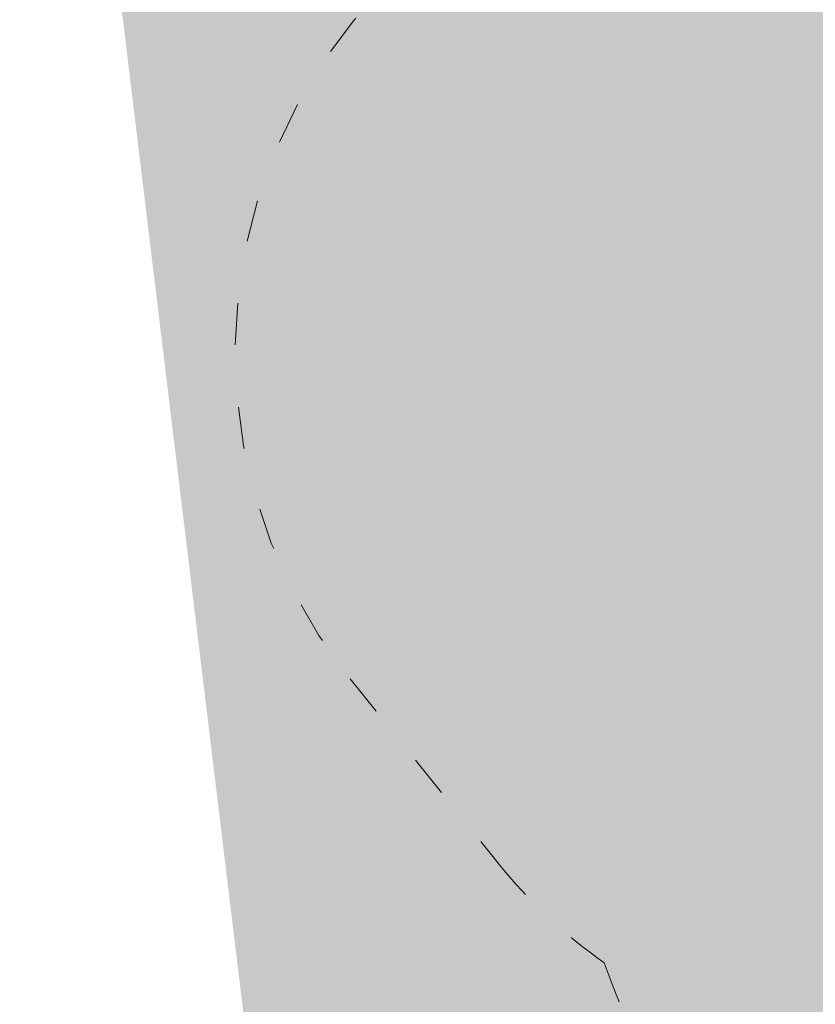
# Model space of a CAD drawing. Header units: millimetres. Extents: x 3129 to 3819, y 1527 to 1744.
# Tile 4 of 125: x 3176.09 to 3178.38, y 1664.42 to 1667.25. Entities that reach past the tile are written whole.
import ezdxf

# ---------------------------------------------------------------- set-up
doc = ezdxf.new("R2010")
doc.units = ezdxf.units.MM
doc.linetypes.add('ACAD_ISO03W100', pattern=[30, 12, -18])
doc.layers.get('0').update_dxf_attribs({"lineweight": 5})
doc.layers.add('1_poly', color=74, linetype='Continuous', lineweight=9)
doc.layers.add('1_strefa', color=7, linetype='ACAD_ISO03W100', lineweight=13)
picture_1 = doc.add_image_def('image1.jpg', size_in_pixel=(9921, 7015))

msp = doc.modelspace()

# ---------------------------------------------------------------- hatches: boundary and pattern name
at = {"layer": '1_poly'}
h = msp.add_hatch(dxfattribs=at)
h.set_pattern_fill('GRASS', color=256, scale=0.02)
h.set_pattern_definition([(90, (0, 0), (-0.3592102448, 0.3592102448), [0.09525, -0.6231704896]), (45, (0, 0), (-0.3592102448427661, 0.3592102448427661), [0.09525, -0.41275]), (135, (0, 0), (-0.3592102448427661, -0.3592102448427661), [0.09525, -0.41275])])
h.paths.add_polyline_path([(3216.168139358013, 1662.100376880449), (3213.884889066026, 1655.955776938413), (3208.591977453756, 1657.922551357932), (3205.684543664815, 1650.098171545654), (3192.215135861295, 1655.10322144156), (3194.428053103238, 1661.058543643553), (3184.842219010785, 1664.62051003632), (3182.629301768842, 1658.665187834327), (3177.180345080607, 1660.689946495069), (3175.788770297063, 1672.158283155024), (3177.403829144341, 1676.504670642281)])

# ---------------------------------------------------------------- linework, layer by layer
at = {"layer": '1_strefa', "color": 0, "ltscale": 0.01}
msp.add_lwpolyline([(3179.845582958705, 1668.102769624, 0.2287540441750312), (3178.544868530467, 1668.199060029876, 0.1390536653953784), (3177.791137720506, 1667.879959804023), (3177.268275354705, 1667.459886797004, 0.414213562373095), (3177.038392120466, 1665.351059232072), (3177.464231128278, 1664.821019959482, 0.07009209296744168), (3177.769289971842, 1664.534526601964, 0.08716465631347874), (3178.019465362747, 1664.079752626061), (3178.42656996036, 1663.57303196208, 0.337428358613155), (3180.190738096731, 1663.135479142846, 0.1070721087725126), (3180.758880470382, 1663.419435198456), (3180.886194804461, 1663.521720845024, 0.1989090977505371), (3181.437886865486, 1664.528505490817), (3181.537189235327, 1665.439346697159, 0.1299620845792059), (3181.422686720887, 1666.197570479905), (3182.012048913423, 1666.671070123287, 0.414213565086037), (3182.165304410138, 1668.076955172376), (3181.869057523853, 1668.44569190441, 0.4142135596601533), (3180.463172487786, 1668.598947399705)], format="xyb", close=True, dxfattribs=at)

# ---------------------------------------------------------------- pictures from other files: only their frames are drawn
image = msp.add_image(picture_1, insert=(3128.660905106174, 1737.498734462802), size_in_units=(210.23639378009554, 148.65520636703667), rotation=-90.00000000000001, dxfattribs=dict(fade=43))
image.dxf.flags = 7

doc.saveas('drawing.dxf')
